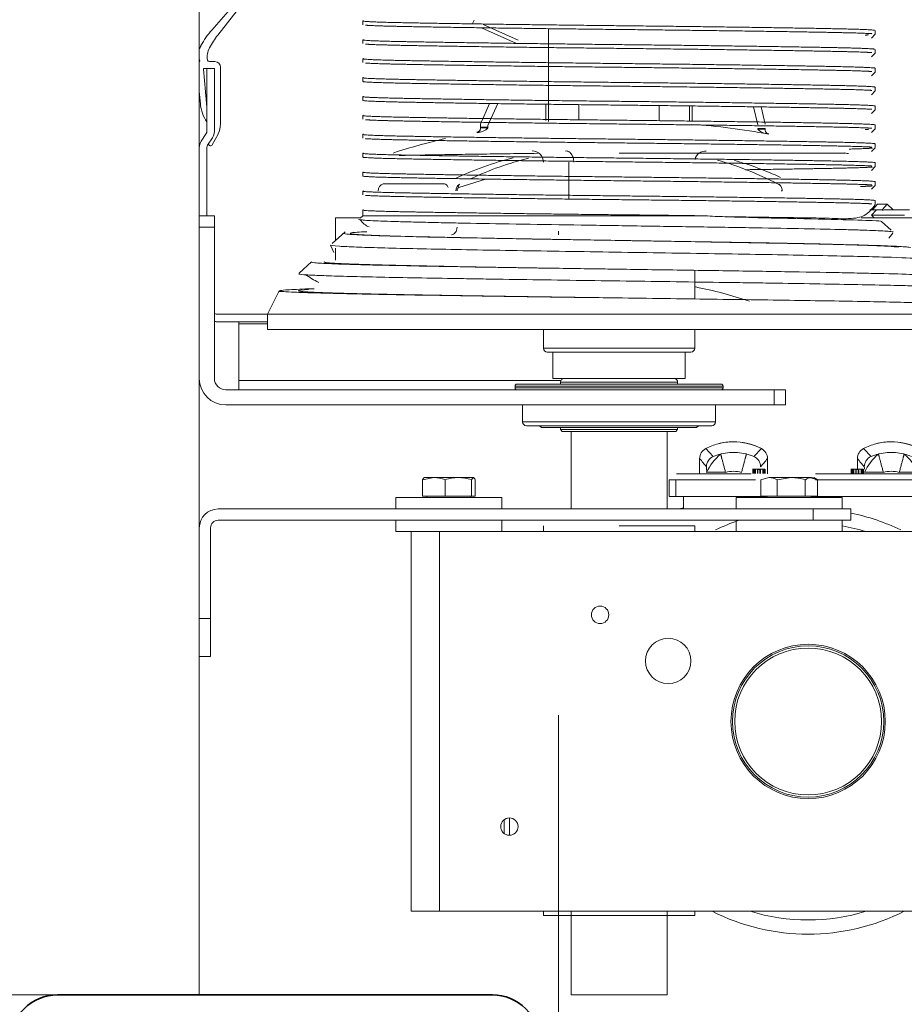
# Model space of a CAD drawing. Header units: millimetres. Extents: x 16720 to 74016, y 25810 to 81213.
# Tile 15 of 256: x 32332 to 32356, y 29807 to 29833. Entities that reach past the tile are written whole.
import ezdxf

# ---------------------------------------------------------------- set-up
doc = ezdxf.new("R2010")
doc.units = ezdxf.units.MM
doc.linetypes.add('DASHDOTX2', pattern=[50.8, 25.4, -12.7, 0, -12.7])
for name, color, linetype, lineweight in [('_OŚ', 165, 'DASHDOTX2', 9), ('_STAL', 113, 'Continuous', 35), ('_STOLARKA', 150, 'Continuous', 18), ('_WYMIAR', 151, 'Continuous', 9), ('_WYPOSAŻENIE', 157, 'Continuous', 5)]:
    doc.layers.add(name, color=color, linetype=linetype, lineweight=lineweight)

# ---------------------------------------------------------------- blocks, each defined once
blk = doc.blocks.new('brama 3m')
at = {"layer": '_STOLARKA'}
blk.add_lwpolyline([(150, -5), (-150, -5), (-150, 0), (150, 0)], close=True, dxfattribs=at)
at = {"layer": '_WYPOSAŻENIE', "linetype": 'Continuous'}
for p, q in [((-141.05, -5), (-141.05, -5.3)), ((-141.05, -5), (-124.782, -5)), ((-140.05, -5.3), (-140.05, -5)), ((-129.7, -5), (-129.7, -5.4)), ((-129.4, -5.4), (-129.4, -5)), ((-129.4, -5.2), (-127.588, -5.2)), ((-127.225, -5.183), (-127.42, -5.051)), ((-125.5, -5.2), (-127.169, -5.2)), ((-126.114, -5), (-126.437, -5.028)), ((-126.421, -5.186), (-125.522, -5.11)), ((-125.5, -5.129), (-125.5, -5.2)), ((-125.5, -5.4), (-125.5, -5.2)), ((-141.05, -5.3), (-140.05, -5.3)), ((-137.65, -5.3), (-140.05, -5.3)), ((-129.7, -5.4), (-133.7, -5.4)), ((-129.7, -5.4), (-129.4, -5.4)), ((-127.532, -5.217), (-127.337, -5.349)), ((-127.523, -5.344), (-127.234, -5.496)), ((-127.169, -5.4), (-125.5, -5.4)), ((-125.32, -5.411), (-125.32, -5.266)), ((-123.339, -6.333), (-124.487, -5.328)), ((-137.45, -21.23), (-137.45, -5.5)), ((-137.15, -21.23), (-137.15, -5.5)), ((-134.4, -20.2), (-134.4, -5.7)), ((-134, -20.2), (-134, -5.7)), ((-132.2, -5.5), (-132.2, -6.8)), ((-132, -6.8), (-132, -5.5)), ((-126.974, -5.56), (-125.469, -5.56)), ((-124.619, -5.488), (-123.416, -6.425)), ((-133.75, -6.044), (-132.25, -6.044)), ((-133.75, -6.044), (-133.75, -14.563)), ((-132.25, -6.044), (-132.25, -6.8)), ((-132.4, -6.8), (-132.4, -25.4)), ((-132.4, -6.8), (-132, -6.8)), ((-132, -6.8), (-132, -25.4)), ((-132, -6.8), (-131.4, -7.1)), ((-131.4, -7.233), (-131.4, -7.1)), ((-131.4, -7.1), (-131.369, -7.134)), ((-130.912, -7.642), (-130.618, -7.968)), ((-130.367, -8.561), (-130.174, -8.469)), ((-130.129, -8.511), (-129.82, -8.855)), ((-130.251, -8.6), (-130.574, -8.6)), ((-129.45, -8.6), (-130.049, -8.6)), ((-129.45, -9.266), (-129.45, -8.6)), ((-129.462, -9.252), (-129.397, -9.325)), ((-129.397, -9.325), (-129.397, -18.371)), ((-129.397, -9.325), (-129.245, -9.325)), ((-128.845, -9.325), (-128.745, -9.325)), ((-128.345, -9.325), (-128.245, -9.325)), ((-127.845, -9.325), (-127.745, -9.325)), ((-127.345, -9.325), (-127.245, -9.325)), ((-126.845, -9.325), (-126.745, -9.325)), ((-126.345, -9.325), (-126.245, -9.325)), ((-125.845, -9.325), (-125.745, -9.325)), ((-125.345, -9.325), (-125.245, -9.325)), ((-124.845, -9.325), (-124.745, -9.325)), ((-124.345, -9.325), (-124.245, -9.325)), ((-128.552, -9.865), (-128.552, -11.483)), ((-137.75, -10.2), (-137.75, -12.58)), ((-137.75, -10.2), (-137.45, -10.2)), ((-137.15, -10.2), (-136.85, -10.2)), ((-136.85, -13), (-136.85, -10.2)), ((-147.79, -11.35), (-147.79, -10.6)), ((-137.75, -10.6), (-147.79, -10.6)), ((-136.378, -10.906), (-136.813, -10.906)), ((-136.813, -10.906), (-136.813, -11.501)), ((-136.378, -10.906), (-136.32, -11.204)), ((-136.85, -11.018), (-136.813, -11.018)), ((-136.32, -10.95), (-136.32, -11.204)), ((-147.79, -24.57), (-147.79, -11.35)), ((-137.75, -11.35), (-147.79, -11.35)), ((-136.32, -11.204), (-136.32, -11.848)), ((-136.378, -11.501), (-136.813, -11.501)), ((-136.813, -11.501), (-136.813, -12.195)), ((-136.32, -11.848), (-136.32, -12.244)), ((-128.425, -12.566), (-128.646, -11.861)), ((-136.813, -12.181), (-136.85, -12.181)), ((-136.378, -12.195), (-136.813, -12.195)), ((-136.813, -12.195), (-136.813, -12.294)), ((-136.378, -12.195), (-136.32, -12.244)), ((-124.315, -12.225), (-124.226, -12.265)), ((-136.378, -12.294), (-136.813, -12.294)), ((-127.203, -12.35), (-127.181, -12.35)), ((-127.093, -12.432), (-127.054, -12.432)), ((-127.054, -12.432), (-126.97, -12.432)), ((-127.054, -12.632), (-127.054, -12.432)), ((-126.97, -12.432), (-126.427, -12.677)), ((-124.841, -13.392), (-124.424, -12.466)), ((-137.75, -12.58), (-137.75, -19.62)), ((-127.054, -12.632), (-127.067, -12.628)), ((-127.013, -12.632), (-127.054, -12.632)), ((-126.43, -12.895), (-127.013, -12.632)), ((-124.752, -13.432), (-124.335, -12.506)), ((-137.45, -13), (-137.75, -13)), ((-136.85, -13), (-137.15, -13)), ((-145.32, -13.202), (-145.78, -13.202)), ((-145.364, -13.064), (-145.736, -13.064)), ((-133.95, -18.85), (-133.95, -13.35)), ((-133.95, -13.35), (-133.9, -13.35)), ((-133.9, -18.85), (-133.9, -13.35)), ((-133.85, -18.8), (-133.85, -13.4)), ((-134.95, -18.55), (-134.95, -13.65)), ((-134.85, -18.65), (-134.85, -13.55)), ((-134.85, -13.55), (-134.4, -13.55)), ((-135, -14.05), (-134.95, -14)), ((-135, -18.15), (-135, -14.05)), ((-147.9, -14.1), (-147.9, -16.1)), ((-147.9, -14.1), (-147.79, -14.1)), ((-137.75, -14.1), (-137.6, -14.1)), ((-133, -18), (-133, -14.2)), ((-132.9, -14.1), (-132.9, -18.1)), ((-132.9, -14.1), (-132.4, -14.1)), ((-126.903, -14.236), (-124.448, -14.236)), ((-126.881, -14.167), (-126.447, -14.167)), ((-135.1, -14.6), (-135.05, -14.55)), ((-135.05, -17.65), (-135.05, -14.55)), ((-135.05, -14.55), (-135, -14.55)), ((-133.85, -14.55), (-133.8, -14.55)), ((-133.8, -17.65), (-133.8, -14.55)), ((-133.7, -17.85), (-133.7, -14.35)), ((-133.7, -14.35), (-133, -14.35)), ((-150, -17.37), (-150, -14.83)), ((-150, -14.83), (-147.79, -14.83)), ((-137.15, -14.83), (-135.1, -14.83)), ((-135.1, -17.6), (-135.1, -14.6)), ((-128.954, -14.772), (-127.983, -14.772)), ((-126.871, -15.038), (-126.457, -15.038)), ((-147.9, -18.1), (-147.9, -16.1)), ((-137.6, -16.1), (-137.6, -18.1)), ((-131.12, -16.099), (-131.12, -16.098)), ((-127.737, -22.075), (-127.737, -16.1)), ((-126.483, -17.162), (-126.871, -17.162)), ((-147.79, -17.37), (-150, -17.37)), ((-135.1, -17.37), (-137.15, -17.37)), ((-136.82, -17.427), (-136.82, -17.61)), ((-136.81, -17.425), (-136.38, -17.425)), ((-136.38, -17.61), (-136.38, -17.425)), ((-137.15, -17.688), (-137.12, -17.8)), ((-136.82, -17.6), (-136.82, -19.986)), ((-136.82, -17.6), (-136.38, -17.6)), ((-136.38, -17.6), (-136.38, -19.71)), ((-136.22, -17.774), (-136.22, -17.617)), ((-135.05, -17.65), (-135.1, -17.6)), ((-135, -17.65), (-135.05, -17.65)), ((-133.8, -17.65), (-133.85, -17.65)), ((-136.82, -17.8), (-137.15, -17.8)), ((-136.22, -17.76), (-136.22, -19.596)), ((-133, -17.85), (-133.7, -17.85)), ((-126.492, -17.964), (-126.903, -17.964)), ((-147.79, -18.1), (-147.9, -18.1)), ((-137.6, -18.1), (-137.75, -18.1)), ((-134.95, -18.2), (-135, -18.15)), ((-132.4, -18.1), (-132.9, -18.1)), ((-130.84, -18.1), (-131.596, -18.1)), ((-126.493, -18.033), (-126.881, -18.033)), ((-136.22, -18.23), (-135.819, -18.23)), ((-135.762, -18.591), (-135.553, -18.392)), ((-134.4, -18.65), (-134.85, -18.65)), ((-133.9, -18.85), (-133.95, -18.85)), ((-137.75, -19.2), (-137.45, -19.2)), ((-137.15, -19.2), (-136.85, -19.2)), ((-136.85, -19.2), (-136.85, -22)), ((-137.75, -21.58), (-137.75, -19.62)), ((-136.21, -19.64), (-136.1, -19.64)), ((-136.101, -19.654), (-136.21, -19.654)), ((-136.1, -19.664), (-136.21, -19.664)), ((-136.1, -19.682), (-136.21, -19.682)), ((-136.21, -19.705), (-136.1, -19.705)), ((-136.1, -19.758), (-136.21, -19.758)), ((-136.21, -19.773), (-136.1, -19.773)), ((-136.1, -19.626), (-136.1, -19.641)), ((-136.1, -19.654), (-136.1, -19.641)), ((-136.1, -19.664), (-136.1, -19.654)), ((-136.1, -19.782), (-136.1, -19.659)), ((-135.553, -19.864), (-135.762, -19.664)), ((-127.102, -19.772), (-127.087, -19.767)), ((-127.087, -19.967), (-127.087, -19.767)), ((-126.993, -19.767), (-126.515, -19.655)), ((-136.85, -20.018), (-136.813, -20.018)), ((-136.378, -19.852), (-136.813, -19.852)), ((-136.813, -19.852), (-136.813, -20.277)), ((-136.378, -19.852), (-136.32, -20.065)), ((-135.819, -20.026), (-136.22, -20.026)), ((-136.1, -19.827), (-136.21, -19.827)), ((-136.21, -19.842), (-136.1, -19.842)), ((-136.1, -19.905), (-136.21, -19.905)), ((-136.21, -19.918), (-136.1, -19.918)), ((-136.21, -19.936), (-136.1, -19.936)), ((-136.21, -19.946), (-136.101, -19.946)), ((-136.1, -19.96), (-136.21, -19.96)), ((-136.1, -19.941), (-136.1, -19.818)), ((-136.1, -19.946), (-136.1, -19.936)), ((-136.1, -19.946), (-136.1, -19.959)), ((-135.817, -20.026), (-136.059, -20.026)), ((-127.239, -20.049), (-127.218, -20.049)), ((-127.087, -19.967), (-127.13, -19.967)), ((-126.518, -19.862), (-126.97, -19.967)), ((-136.378, -20.277), (-136.813, -20.277)), ((-136.813, -20.277), (-136.813, -21.026)), ((-136.378, -20.277), (-136.32, -20.652)), ((-136.32, -20.065), (-136.32, -20.652)), ((-134.4, -20.2), (-134.4, -20.5)), ((-134, -20.2), (-134.4, -20.2)), ((-134, -20.5), (-134, -20.2)), ((-134.4, -20.5), (-134, -20.5)), ((-128.74, -20.385), (-128.74, -20.415)), ((-136.32, -20.652), (-136.32, -21.187)), ((-136.378, -21.026), (-136.813, -21.026)), ((-136.813, -21.026), (-136.813, -21.348)), ((-137.15, -21.23), (-137.45, -21.23)), ((-137.45, -21.23), (-137.45, -22.23)), ((-137.15, -22.23), (-137.15, -21.23)), ((-136.813, -21.181), (-136.85, -21.181)), ((-136.82, -21.181), (-136.82, -24.6)), ((-136.378, -21.348), (-136.813, -21.348)), ((-136.38, -21.294), (-136.38, -24.6)), ((-136.378, -21.348), (-136.32, -21.135)), ((-136.32, -21.25), (-136.36, -21.32)), ((-136.22, -21.295), (-136.22, -24.425)), ((-137.75, -21.58), (-137.75, -24.57)), ((-137.45, -22), (-137.75, -22)), ((-136.85, -22), (-137.15, -22)), ((-137.45, -22.23), (-137.15, -22.23)), ((-136.21, -22.24), (-136.1, -22.24)), ((-136.101, -22.254), (-136.21, -22.254)), ((-136.1, -22.264), (-136.21, -22.264)), ((-136.1, -22.282), (-136.21, -22.282)), ((-136.21, -22.305), (-136.1, -22.305)), ((-136.1, -22.358), (-136.21, -22.358)), ((-136.21, -22.373), (-136.1, -22.373)), ((-136.1, -22.226), (-136.1, -22.241)), ((-136.1, -22.254), (-136.1, -22.241)), ((-136.1, -22.264), (-136.1, -22.254)), ((-136.1, -22.382), (-136.1, -22.259)), ((-136.1, -22.282), (-136.1, -22.264)), ((-136.1, -22.427), (-136.21, -22.427)), ((-136.21, -22.442), (-136.1, -22.442)), ((-136.1, -22.505), (-136.21, -22.505)), ((-136.21, -22.518), (-136.1, -22.518)), ((-136.21, -22.536), (-136.1, -22.536)), ((-136.21, -22.546), (-136.101, -22.546)), ((-136.1, -22.56), (-136.21, -22.56)), ((-136.103, -22.402), (-136.059, -22.402)), ((-136.1, -22.402), (-135.819, -22.402)), ((-136.1, -22.541), (-136.1, -22.418)), ((-136.1, -22.546), (-136.1, -22.536)), ((-136.1, -22.546), (-136.1, -22.559)), ((-135.762, -22.764), (-135.553, -22.564)), ((-129.45, -22.506), (-129.45, -62.445)), ((-129.45, -22.844), (-129.384, -22.772)), ((-129.384, -22.773), (-129.45, -22.845)), ((-129.384, -22.772), (-129.384, -22.773)), ((-129.384, -22.772), (-129.236, -22.907)), ((-129.236, -22.907), (-129.384, -22.773)), ((-129.384, -22.773), (-129.384, -22.773)), ((-129.384, -22.773), (-129.384, -23.646)), ((-129.236, -22.907), (-129.236, -22.732)), ((-129.088, -22.935), (-129.236, -22.801)), ((-129.236, -22.907), (-129.236, -22.907)), ((-129.236, -22.907), (-129.236, -22.907)), ((-129.236, -22.907), (-129.236, -22.907)), ((-129.236, -22.907), (-129.236, -22.965)), ((-128.995, -22.875), (-129.095, -22.875)), ((-128.596, -22.874), (-128.696, -22.773)), ((-128.495, -22.875), (-128.595, -22.875)), ((-128.096, -22.874), (-128.196, -22.773)), ((-127.995, -22.875), (-128.095, -22.875)), ((-127.596, -22.874), (-127.696, -22.773)), ((-127.495, -22.875), (-127.595, -22.875)), ((-127.096, -22.874), (-127.196, -22.773)), ((-126.995, -22.875), (-127.095, -22.875)), ((-126.596, -22.874), (-126.696, -22.773)), ((-126.495, -22.875), (-126.595, -22.875)), ((-126.096, -22.874), (-126.196, -22.773)), ((-125.995, -22.875), (-126.095, -22.875)), ((-125.596, -22.874), (-125.696, -22.773)), ((-125.495, -22.875), (-125.595, -22.875)), ((-125.096, -22.874), (-125.196, -22.773)), ((-124.995, -22.875), (-125.095, -22.875)), ((-124.596, -22.874), (-124.696, -22.773)), ((-124.495, -22.875), (-124.595, -22.875)), ((-129.544, -23.039), (-129.777, -23.298)), ((-129.236, -23.055), (-129.261, -23.082)), ((-129.236, -23.055), (-129.236, -22.965)), ((-129.088, -23.189), (-129.236, -23.055)), ((-129.236, -23.104), (-129.236, -23.78)), ((-129.088, -23.189), (-129.088, -22.935)), ((-129.86, -23.337), (-129.992, -23.232)), ((-129.236, -23.352), (-129.088, -23.189)), ((-136.181, -24.011), (-136.181, -23.511))]:
    blk.add_line(p, q, dxfattribs=at)
for centre, radius in [((-145.55, -13.2), 0.23), ((-139.95, -15.6), 0.23), ((-141.17, -17.4), 0.6), ((-142.77, -21.1), 2.04), ((-142.77, -21.1), 2), ((-142.77, -21.1), 1.942)]:
    blk.add_circle(centre, radius, dxfattribs=at)
for centre, radius, start, end in [((-137.65, -5.5), 0.5, 0, 90), ((-133.7, -5.7), 0.7, 90, 180), ((-127.588, -5.3), 0.3, 56, 90), ((-127.588, -5.3), 0.1, 56, 90), ((-127.169, -5.1), 0.1, 236, 270), ((-126.354, -6.001), 0.977, 94.8851, 124.9312), ((-126.351, -6.007), 0.824, 94.8851, 101.5036), ((-125.52, -5.129), 0.02, 0, 94.8851), ((-125.298, -4.96), 0.05, 234.0955, 296.0204), ((-125.149, -5.266), 0.291, 113.951, 116.0204), ((-125.165, -5.543), 0.568, 61.2402, 73.1546), ((-125.985, -7.038), 2.274, 48.7773, 61.2402), ((-137.65, -5.5), 0.2, 0, 90), ((-133.7, -5.7), 0.3, 90, 180), ((-131.7, -5.5), 0.5, 168.463, 180), ((-131.7, -5.5), 0.3, 160.5288, 180), ((-127.5, -5.3), 0.05, 136.7761, 242.3611), ((-127.449, -5.348), 0.12, 114.9086, 136.7761), ((-127.169, -5.1), 0.3, 236, 270), ((-125.469, -5.411), 0.149, 270, 0), ((-125.27, -5.266), 0.05, 99.0046, 180), ((-125.197, -5.727), 0.517, 61.941, 99.0046), ((-126.047, -7.321), 2.324, 52.0805, 61.941), ((-126.974, -5), 0.56, 242.3611, 270), ((-129.079, -9.151), 2.304, 144.144, 154.4755), ((-129.235, -9.664), 0.487, 123.005, 159.6457), ((-128.74, -9.932), 0.2, 19.8698, 90), ((-143.262, -15.181), 16.327, 12.9914, 18.0364), ((-137.168, -11.193), 0.848, 338.6655, 359.2516), ((-137.472, -11.863), 1.152, 0.7228, 18.2819), ((-137.471, -11.834), 1.151, 341.7117, 359.2837), ((-128.733, -11.919), 0.104, 33.3951, 93.7598), ((-136.057, -15.354), 8.445, 14.0894, 25.0854), ((-136.056, -15.78), 8.444, 14.2371, 25.189), ((-127.09, -12.315), 0.118, 197.4154, 268.6426), ((-127.083, -12.332), 0.1, 189.9946, 270), ((-133.95, -13.4), 0.05, 90, 180), ((-133.9, -13.4), 0.05, 0, 90), ((-134.85, -13.65), 0.1, 90, 180), ((-127.983, -13.8), 0.3, 270, 0), ((-132.9, -14.2), 0.1, 90, 180), ((-133.8, -14.65), 0.1, 0, 90), ((-133.8, -17.55), 0.1, 270, 0), ((-132.9, -18), 0.1, 180, 270), ((-127.957, -18.38), 0.274, 354.1372, 79.3024), ((-143.766, -16.906), 16.823, 349.233, 356.1811), ((-136.159, -16.518), 1.899, 269.3184, 273.7097), ((-269.742, -18.667), 133.561, 359.89276, 0.1072), ((-136.751, -19.658), 1.366, 39.5969, 65.3491), ((-155.376, 4.682), 30.124, 309.944, 310.4833), ((-136.036, -18.713), 0.3, 23.9554, 89.9579), ((-135.819, -18.53), 0.3, 27.4632, 89.9891), ((-136.97, -19.128), 1.596, 14.7533, 27.4561), ((-142.77, -21.1), 5.626, 153.1579, 206.8421), ((-142.77, -21.1), 5.626, 18.9899, 25.8147), ((-137.374, -19.218), 1.729, 14.4143, 21.2504), ((-136.97, -19.128), 1.596, 332.5439, 14.7533), ((-136.97, -19.128), 1.597, 0, 14.7435), ((-134.85, -18.55), 0.1, 180, 270), ((-135.997, -16.438), 8.383, 332.6427, 344.3201), ((-136.97, -19.128), 0.816, 345.0191, 14.9808), ((-133.95, -18.8), 0.05, 180, 270), ((-133.9, -18.8), 0.05, 270, 0), ((-136.97, -19.128), 1.597, 335.5126, 0), ((-135.998, -16.865), 8.384, 335.2641, 344.1858), ((-137.379, -19.036), 1.734, 338.7592, 345.5755), ((-142.77, -21.1), 5.25, 162.9776, 197.0224), ((-136.048, -19.799), 0.0545, 161.5729, 180.6236), ((-136.048, -19.799), 0.0545, 161.5748, 180.6372), ((-136.036, -19.543), 0.3, 270.0414, 336.0459), ((-136.048, -19.801), 0.0545, 179.3438, 198.4273), ((-136.049, -19.801), 0.0541, 179.2971, 198.4909), ((-155.376, -42.937), 30.123, 49.5167, 50.056), ((-135.819, -19.726), 0.3, 270.0109, 332.5369), ((-136.97, -19.128), 1.597, 332.5448, 335.5126), ((-127.127, -20.086), 0.118, 91.3576, 161.7998), ((-136.778, -20.054), 0.458, 330.8025, 358.6802), ((-137.633, -20.639), 1.313, 342.888, 359.4694), ((-136.611, -21.201), 0.291, 2.683, 36.9123), ((-136.611, -21.173), 0.291, 323.0654, 357.3394), ((-142.77, -21.1), 5.25, 342.9776, 350.1291), ((-127.451, -22.167), 0.3, 161.9636, 180), ((-142.77, -21.1), 5.626, 334.1853, 348.4101), ((-136.048, -22.399), 0.0545, 161.5729, 180.6236), ((-136.048, -22.399), 0.0545, 161.5748, 180.6372), ((-269.742, -22.839), 133.561, 359.89276, 0.1072), ((-136.751, -23.83), 1.366, 39.5969, 65.3491), ((-136.048, -22.401), 0.0545, 179.3438, 198.4273), ((-136.049, -22.401), 0.0541, 179.2971, 198.4909), ((-136.159, -20.69), 1.899, 271.8964, 273.7097), ((-155.376, 0.51), 30.124, 309.944, 310.4833), ((-136.036, -22.885), 0.3, 23.9554, 89.9579), ((-135.819, -22.702), 0.3, 27.4632, 89.9891), ((-136.97, -23.3), 1.596, 14.7533, 27.4561), ((-137.374, -23.39), 1.729, 14.4143, 21.2504), ((-136.97, -23.3), 1.596, 332.5439, 14.7533), ((-136.97, -23.3), 1.597, 0, 14.7435), ((-136.97, -23.3), 0.816, 345.0191, 14.9808), ((-136.97, -23.3), 1.597, 335.5126, 0), ((-136.76, -22.759), 1.379, 294.7834, 320.2733), ((-137.379, -23.208), 1.734, 338.7592, 345.5755)]:
    blk.add_arc(centre, radius, start, end, dxfattribs=at)
at = {"layer": '_WYPOSAŻENIE', "linetype": 'Continuous', "extrusion": (0, 0, -1)}
for centre, major_axis, ratio, start_param, end_param in [((-133.75, -6.046), (-0.25, 0), 0.008727, 0, 1.570796), ((-132.25, -6.046), (-0.25, 0), 0.008727, 1.570796, 1.772154), ((-128.646, -11.508), (-0.0891, -0.0455), 0.665101, 3.452469, 5.039708), ((-128.646, -11.932), (-0.0891, -0.0455), 0.665101, 1.898116, 3.145528), ((-127.093, -12.632), (0, -0.2), 0.127938, 3.141593, 4.691971), ((-127.13, -19.767), (0, -0.2), 0.139055, 4.736326, 6.283185)]:
    blk.add_ellipse(centre, major_axis=major_axis, ratio=ratio, start_param=start_param, end_param=end_param, dxfattribs=at)
at = {"layer": '_WYPOSAŻENIE', "linetype": 'Continuous'}
for points, knots in [([(-131.4, -7.233), (-131.406, -7.304), (-131.411, -7.404), (-131.423, -7.662), (-131.429, -7.818), (-131.44, -8.183), (-131.445, -8.392), (-131.457, -8.864), (-131.463, -9.126), (-131.474, -9.694), (-131.48, -10.002), (-131.491, -10.653), (-131.497, -11), (-131.514, -12.078), (-131.525, -12.848), (-131.548, -14.489), (-131.559, -15.34), (-131.576, -16.617), (-131.582, -17.044), (-131.593, -17.88), (-131.599, -18.292), (-131.61, -19.102), (-131.615, -19.502), (-131.627, -20.279), (-131.632, -20.655), (-131.649, -21.737), (-131.66, -22.38), (-131.677, -23.228), (-131.683, -23.491), (-131.694, -23.965), (-131.7, -24.178), (-131.711, -24.549), (-131.717, -24.708), (-131.728, -24.969), (-131.733, -25.07), (-131.745, -25.215), (-131.75, -25.259), (-131.757, -25.277), (-131.758, -25.279), (-131.759, -25.28)], [0, 0, 0, 0, 0.03125, 0.03125, 0.0625, 0.0625, 0.09375, 0.09375, 0.125, 0.125, 0.15625, 0.15625, 0.1875, 0.1875, 0.25, 0.25, 0.3125, 0.3125, 0.34375, 0.34375, 0.375, 0.375, 0.40625, 0.40625, 0.4375, 0.4375, 0.5, 0.5, 0.53125, 0.53125, 0.5625, 0.5625, 0.59375, 0.59375, 0.625, 0.625, 0.65625, 0.65625, 0.662668, 0.662668, 0.662668, 0.662668]), ([(-131.326, -8.039), (-131.326, -8.023), (-131.327, -8.008), (-131.331, -7.863), (-131.335, -7.747), (-131.343, -7.544), (-131.347, -7.458), (-131.36, -7.243), (-131.368, -7.157), (-131.376, -7.13), (-131.376, -7.13), (-131.376, -7.13)], [0.95219047, 0.95219047, 0.95219047, 0.95219047, 0.953125, 0.953125, 0.9609375, 0.9609375, 0.96875, 0.96875, 0.984375, 0.984375, 0.984595, 0.984595, 0.984595, 0.984595]), ([(-131.35, -7.89), (-131.36, -7.715), (-131.369, -7.622), (-131.391, -7.602), (-131.403, -7.715), (-131.427, -8.18), (-131.439, -8.533), (-131.462, -9.448), (-131.474, -10.01), (-131.498, -11.299), (-131.51, -12.026), (-131.534, -13.58), (-131.545, -14.409), (-131.561, -15.535), (-131.565, -15.818), (-131.569, -16.103)], [0.74034072, 0.74034072, 0.74034072, 0.74034072, 0.7533311, 0.7533311, 0.7690255, 0.7690255, 0.78471989, 0.78471989, 0.80041429, 0.80041429, 0.81610869, 0.81610869, 0.83180309, 0.83180309, 0.837051, 0.837051, 0.837051, 0.837051]), ([(-131.31, -25), (-131.304, -24.993), (-131.298, -24.953), (-131.286, -24.808), (-131.28, -24.703), (-131.271, -24.498), (-131.268, -24.422), (-131.262, -24.253), (-131.259, -24.16), (-131.25, -23.861), (-131.243, -23.633), (-131.231, -23.124), (-131.225, -22.841), (-131.207, -21.911), (-131.195, -21.21), (-131.179, -20.233), (-131.176, -20.032), (-131.17, -19.628), (-131.167, -19.423), (-131.158, -18.8), (-131.152, -18.375), (-131.14, -17.505), (-131.133, -17.058), (-131.121, -16.174), (-131.115, -15.733), (-131.103, -14.853), (-131.096, -14.41), (-131.084, -13.553), (-131.078, -13.137), (-131.068, -12.531), (-131.065, -12.332), (-131.059, -11.94), (-131.056, -11.747), (-131.047, -11.185), (-131.04, -10.832), (-131.028, -10.172), (-131.022, -9.863), (-131.009, -9.293), (-131.003, -9.038), (-130.99, -8.588), (-130.984, -8.393), (-130.975, -8.145), (-130.971, -8.07), (-130.965, -7.938), (-130.962, -7.881), (-130.953, -7.734), (-130.946, -7.67), (-130.937, -7.624), (-130.933, -7.618), (-130.93, -7.622)], [0.0782234, 0.0782234, 0.0782234, 0.0782234, 0.09375, 0.09375, 0.109375, 0.109375, 0.1171875, 0.1171875, 0.125, 0.125, 0.140625, 0.140625, 0.15625, 0.15625, 0.1875, 0.1875, 0.1953125, 0.1953125, 0.203125, 0.203125, 0.21875, 0.21875, 0.234375, 0.234375, 0.25, 0.25, 0.265625, 0.265625, 0.28125, 0.28125, 0.2890625, 0.2890625, 0.296875, 0.296875, 0.3125, 0.3125, 0.328125, 0.328125, 0.34375, 0.34375, 0.359375, 0.359375, 0.3671875, 0.3671875, 0.375, 0.375, 0.390625, 0.390625, 0.398836, 0.398836, 0.398836, 0.398836]), ([(-130.619, -7.967), (-130.621, -7.965), (-130.623, -7.966), (-130.63, -7.982), (-130.634, -8.01), (-130.643, -8.098), (-130.648, -8.159), (-130.657, -8.311), (-130.661, -8.402), (-130.67, -8.616), (-130.674, -8.738), (-130.683, -9.013), (-130.688, -9.166), (-130.701, -9.665), (-130.71, -10.055), (-130.727, -10.914), (-130.736, -11.387), (-130.749, -12.16), (-130.754, -12.425), (-130.762, -12.97), (-130.767, -13.25), (-130.78, -14.104), (-130.789, -14.697), (-130.806, -15.882), (-130.815, -16.478), (-130.832, -17.678), (-130.841, -18.27), (-130.858, -19.415), (-130.867, -19.969), (-130.884, -20.998), (-130.893, -21.476), (-130.905, -22.14), (-130.91, -22.351), (-130.918, -22.746), (-130.923, -22.931), (-130.935, -23.448), (-130.944, -23.743), (-130.957, -24.094), (-130.961, -24.196), (-130.97, -24.371), (-130.974, -24.444), (-130.985, -24.596), (-130.992, -24.647), (-130.999, -24.655)], [0.5197373, 0.5197373, 0.5197373, 0.5197373, 0.5234375, 0.5234375, 0.53125, 0.53125, 0.5390625, 0.5390625, 0.546875, 0.546875, 0.5546875, 0.5546875, 0.5625, 0.5625, 0.578125, 0.578125, 0.59375, 0.59375, 0.6015625, 0.6015625, 0.609375, 0.609375, 0.625, 0.625, 0.640625, 0.640625, 0.65625, 0.65625, 0.671875, 0.671875, 0.6875, 0.6875, 0.6953125, 0.6953125, 0.703125, 0.703125, 0.71875, 0.71875, 0.7265625, 0.7265625, 0.734375, 0.734375, 0.7474252, 0.7474252, 0.7474252, 0.7474252]), ([(-130.612, -8.319), (-130.618, -8.288), (-130.625, -8.289), (-130.643, -8.389), (-130.655, -8.567), (-130.679, -9.137), (-130.69, -9.528), (-130.714, -10.493), (-130.726, -11.066), (-130.75, -12.345), (-130.762, -13.052), (-130.785, -14.538), (-130.797, -15.317), (-130.809, -16.1)], [0.41521895, 0.41521895, 0.41521895, 0.41521895, 0.42374874, 0.42374874, 0.43944314, 0.43944314, 0.45513754, 0.45513754, 0.47083194, 0.47083194, 0.48652633, 0.48652633, 0.50222073, 0.50222073, 0.50222073, 0.50222073]), ([(-130.55, -24.156), (-130.544, -24.149), (-130.537, -24.108), (-130.517, -23.878), (-130.504, -23.582), (-130.477, -22.712), (-130.464, -22.161), (-130.437, -20.825), (-130.423, -20.077), (-130.396, -18.423), (-130.383, -17.561), (-130.355, -15.773), (-130.341, -14.894), (-130.314, -13.175), (-130.3, -12.38), (-130.272, -10.929), (-130.259, -10.312), (-130.238, -9.554), (-130.231, -9.337), (-130.217, -8.971), (-130.21, -8.822), (-130.192, -8.534), (-130.181, -8.452), (-130.17, -8.466)], [0.7038284, 0.7038284, 0.7038284, 0.7038284, 0.71875, 0.71875, 0.75, 0.75, 0.78125, 0.78125, 0.8125, 0.8125, 0.84375, 0.84375, 0.875, 0.875, 0.90625, 0.90625, 0.9375, 0.9375, 0.953125, 0.953125, 0.96875, 0.96875, 0.9932151, 0.9932151, 0.9932151, 0.9932151]), ([(-129.859, -8.811), (-129.866, -8.803), (-129.873, -8.834), (-129.886, -8.95), (-129.891, -9.017), (-129.901, -9.184), (-129.905, -9.285), (-129.915, -9.52), (-129.92, -9.654), (-129.93, -9.956), (-129.935, -10.125), (-129.95, -10.667), (-129.959, -11.082), (-129.979, -12.021), (-129.989, -12.529), (-130.003, -13.341), (-130.008, -13.622), (-130.018, -14.194), (-130.023, -14.483), (-130.032, -15.068), (-130.037, -15.363), (-130.047, -15.96), (-130.052, -16.263), (-130.066, -17.163), (-130.076, -17.751), (-130.09, -18.615), (-130.095, -18.901), (-130.105, -19.452), (-130.109, -19.719), (-130.119, -20.236), (-130.124, -20.487), (-130.133, -20.97), (-130.138, -21.202), (-130.152, -21.853), (-130.162, -22.236), (-130.181, -22.895), (-130.19, -23.161), (-130.209, -23.563), (-130.219, -23.7), (-130.232, -23.792), (-130.235, -23.807), (-130.239, -23.811)], [0.0979999, 0.0979999, 0.0979999, 0.0979999, 0.109375, 0.109375, 0.1171875, 0.1171875, 0.125, 0.125, 0.1328125, 0.1328125, 0.140625, 0.140625, 0.15625, 0.15625, 0.171875, 0.171875, 0.1796875, 0.1796875, 0.1875, 0.1875, 0.1953125, 0.1953125, 0.203125, 0.203125, 0.21875, 0.21875, 0.2265625, 0.2265625, 0.234375, 0.234375, 0.2421875, 0.2421875, 0.25, 0.25, 0.265625, 0.265625, 0.28125, 0.28125, 0.296875, 0.296875, 0.3030916, 0.3030916, 0.3030916, 0.3030916]), ([(-129.818, -9.429), (-129.828, -9.228), (-129.837, -9.092), (-129.859, -8.948), (-129.871, -8.971), (-129.895, -9.224), (-129.907, -9.453), (-129.93, -10.098), (-129.942, -10.514), (-129.966, -11.499), (-129.978, -12.068), (-130.002, -13.31), (-130.014, -13.984), (-130.037, -15.38), (-130.049, -16.101), (-130.073, -17.53), (-130.085, -18.237), (-130.109, -19.575), (-130.12, -20.206), (-130.144, -21.337), (-130.156, -21.837), (-130.18, -22.662), (-130.192, -22.987), (-130.21, -23.335), (-130.217, -23.428), (-130.224, -23.486)], [0.0654788, 0.0654788, 0.0654788, 0.0654788, 0.078472, 0.078472, 0.0941664, 0.0941664, 0.1098608, 0.1098608, 0.1255552, 0.1255552, 0.1412496, 0.1412496, 0.156944, 0.156944, 0.1726384, 0.1726384, 0.1883328, 0.1883328, 0.2040272, 0.2040272, 0.2197216, 0.2197216, 0.235416, 0.235416, 0.2443351, 0.2443351, 0.2443351, 0.2443351]), ([(-129.826, -23.352), (-129.82, -23.346), (-129.815, -23.312), (-129.805, -23.205), (-129.802, -23.145), (-129.794, -22.998), (-129.79, -22.911), (-129.782, -22.711), (-129.778, -22.597), (-129.77, -22.343), (-129.766, -22.202), (-129.754, -21.742), (-129.746, -21.385), (-129.73, -20.601), (-129.723, -20.173), (-129.711, -19.476), (-129.707, -19.236), (-129.699, -18.749), (-129.695, -18.5), (-129.687, -17.994), (-129.683, -17.737), (-129.675, -17.211), (-129.671, -16.946), (-129.659, -16.153), (-129.651, -15.626), (-129.635, -14.572), (-129.626, -14.052), (-129.61, -13.066), (-129.602, -12.603), (-129.59, -11.953), (-129.586, -11.742), (-129.578, -11.345), (-129.574, -11.158), (-129.566, -10.806), (-129.561, -10.642), (-129.553, -10.336), (-129.549, -10.194), (-129.537, -9.811), (-129.529, -9.613), (-129.517, -9.4), (-129.512, -9.344), (-129.504, -9.261), (-129.5, -9.236), (-129.494, -9.221), (-129.492, -9.219), (-129.49, -9.221)], [0.4469624, 0.4469624, 0.4469624, 0.4469624, 0.46875, 0.46875, 0.484375, 0.484375, 0.5, 0.5, 0.515625, 0.515625, 0.53125, 0.53125, 0.5625, 0.5625, 0.59375, 0.59375, 0.609375, 0.609375, 0.625, 0.625, 0.640625, 0.640625, 0.65625, 0.65625, 0.6875, 0.6875, 0.71875, 0.71875, 0.75, 0.75, 0.765625, 0.765625, 0.78125, 0.78125, 0.796875, 0.796875, 0.8125, 0.8125, 0.84375, 0.84375, 0.859375, 0.859375, 0.875, 0.875, 0.8824318, 0.8824318, 0.8824318, 0.8824318]), ([(-136.32, -10.956), (-136.32, -10.951), (-136.321, -10.947), (-136.327, -10.939), (-136.331, -10.935), (-136.346, -10.922), (-136.36, -10.914), (-136.378, -10.906)], [0, 0, 0, 0, 0.25, 0.25, 0.5, 0.5, 1, 1, 1, 1]), ([(-129.7, -11.815), (-129.753, -11.815), (-129.804, -11.798), (-129.879, -11.743), (-129.9, -11.705), (-129.9, -11.668), (-129.9, -11.668), (-129.9, -11.668)], [0, 0, 0, 0, 0.25, 0.25, 0.5, 0.5, 0.5003104, 0.5003104, 0.5003104, 0.5003104]), ([(-128.74, -11.788), (-128.725, -11.787), (-128.687, -11.787), (-128.626, -11.811), (-128.577, -11.849), (-128.564, -11.877), (-128.559, -11.888)], [0, 0, 0, 0, 0.179835, 0.538648, 0.844658, 1, 1, 1, 1]), ([(-136.32, -12.244), (-136.32, -12.249), (-136.321, -12.253), (-136.327, -12.261), (-136.331, -12.265), (-136.346, -12.278), (-136.36, -12.286), (-136.378, -12.294)], [0, 0, 0, 0, 0.25, 0.25, 0.5, 0.5, 1, 1, 1, 1]), ([(-127.067, -12.628), (-127.074, -12.626), (-127.08, -12.623), (-127.091, -12.615), (-127.096, -12.61), (-127.11, -12.596), (-127.117, -12.585), (-127.139, -12.551), (-127.15, -12.527), (-127.179, -12.453), (-127.193, -12.402), (-127.203, -12.35)], [0, 0, 0, 0, 0.0625, 0.0625, 0.125, 0.125, 0.25, 0.25, 0.5, 0.5, 1, 1, 1, 1]), ([(-127.684, -14.681), (-127.682, -14.695), (-127.682, -14.71), (-127.687, -14.738), (-127.692, -14.751), (-127.705, -14.778), (-127.714, -14.791), (-127.735, -14.815), (-127.747, -14.826), (-127.775, -14.847), (-127.79, -14.856), (-127.824, -14.872), (-127.842, -14.879), (-127.899, -14.896), (-127.941, -14.902), (-127.983, -14.902)], [0, 0, 0, 0, 0.125, 0.125, 0.25, 0.25, 0.375, 0.375, 0.5, 0.5, 0.625, 0.625, 0.75, 0.75, 1, 1, 1, 1]), ([(-129.545, -23.039), (-129.538, -23.032), (-129.531, -22.95), (-129.515, -22.601), (-129.506, -22.289), (-129.487, -21.458), (-129.475, -20.942), (-129.454, -20.051), (-129.446, -19.736), (-129.432, -19.24), (-129.427, -19.07), (-129.415, -18.726), (-129.41, -18.551), (-129.397, -18.371)], [0.0541364, 0.0541364, 0.0541364, 0.0541364, 0.25, 0.25, 0.5, 0.5, 0.75, 0.75, 0.875, 0.875, 0.9375, 0.9375, 1, 1, 1, 1]), ([(-135.699, -18.788), (-135.697, -18.794), (-135.677, -18.869), (-135.652, -19.018), (-135.652, -19.236), (-135.677, -19.385), (-135.697, -19.462), (-135.699, -19.468)], [0, 0, 0, 0, 0.025932, 0.341076, 0.656221, 0.971365, 1, 1, 1, 1]), ([(-129.096, -22.874), (-129.221, -22.793), (-129.397, -22.641), (-129.491, -22.27), (-129.457, -21.592), (-129.446, -20.583), (-129.43, -19.657), (-129.42, -18.93)], [0, 0, 0, 0, 0.237731, 0.417513, 0.563845, 0.710398, 1, 1, 1, 1]), ([(-127.239, -20.049), (-127.229, -19.998), (-127.214, -19.947), (-127.184, -19.873), (-127.173, -19.85), (-127.152, -19.816), (-127.144, -19.805), (-127.13, -19.79), (-127.125, -19.786), (-127.114, -19.778), (-127.108, -19.774), (-127.102, -19.772)], [0, 0, 0, 0, 0.5, 0.5, 0.75, 0.75, 0.875, 0.875, 0.9375, 0.9375, 1, 1, 1, 1]), ([(-128.559, -20.312), (-128.564, -20.322), (-128.575, -20.348), (-128.616, -20.382), (-128.674, -20.41), (-128.716, -20.412), (-128.74, -20.413)], [0, 0, 0, 0, 0.142249, 0.413575, 0.712547, 1, 1, 1, 1]), ([(-135.699, -22.96), (-135.697, -22.966), (-135.677, -23.041), (-135.652, -23.19), (-135.652, -23.408), (-135.677, -23.557), (-135.697, -23.634), (-135.699, -23.64)], [0, 0, 0, 0, 0.025932, 0.341076, 0.656221, 0.971365, 1, 1, 1, 1])]:
    blk.add_open_spline(points, degree=3, knots=knots, dxfattribs=at)
for points in [[(-131.379, -7.123), (-131.386, -7.115), (-131.393, -7.152), (-131.4, -7.233)], [(-131.658, -19.547), (-131.499, -19.079), (-131.373, -18.605), (-131.28, -18.125)]]:
    blk.add_open_spline(points, degree=3, dxfattribs=at)
for points, weights, degree in [([(-129.239, -9.345), (-129.264, -9.183), (-129.287, -10.233)], [0.647017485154, 0.639366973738, 0.692438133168], 2), ([(-128.739, -9.345), (-128.764, -9.183), (-128.787, -10.233)], [0.647017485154, 0.639366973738, 0.692438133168], 2), ([(-128.345, -9.325), (-128.367, -9.325), (-128.387, -10.233)], [0.933012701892, 0.933012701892, 1], 2), ([(-128.239, -9.345), (-128.264, -9.183), (-128.287, -10.233)], [0.647017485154, 0.639366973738, 0.692438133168], 2), ([(-127.845, -9.325), (-127.867, -9.325), (-127.887, -10.233)], [0.933012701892, 0.933012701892, 1], 2), ([(-127.739, -9.345), (-127.764, -9.183), (-127.787, -10.233)], [0.647017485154, 0.639366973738, 0.692438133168], 2), ([(-127.239, -9.345), (-127.264, -9.183), (-127.287, -10.233)], [0.647017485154, 0.639366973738, 0.692438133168], 2), ([(-126.739, -9.345), (-126.764, -9.183), (-126.787, -10.233)], [0.647017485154, 0.639366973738, 0.692438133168], 2), ([(-126.345, -9.325), (-126.367, -9.325), (-126.387, -10.233)], [0.933012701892, 0.933012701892, 1], 2), ([(-126.239, -9.345), (-126.264, -9.183), (-126.287, -10.233)], [0.647017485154, 0.639366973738, 0.692438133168], 2), ([(-125.845, -9.325), (-125.867, -9.325), (-125.887, -10.233)], [0.933012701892, 0.933012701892, 1], 2), ([(-125.739, -9.345), (-125.764, -9.183), (-125.787, -10.233)], [0.647017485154, 0.639366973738, 0.692438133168], 2), ([(-125.239, -9.345), (-125.264, -9.183), (-125.287, -10.233)], [0.647017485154, 0.639366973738, 0.692438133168], 2), ([(-124.739, -9.345), (-124.764, -9.183), (-124.787, -10.233)], [0.647017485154, 0.639366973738, 0.692438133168], 2), ([(-124.239, -9.343), (-124.264, -9.192), (-124.287, -10.233)], [0.646904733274, 0.639770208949, 0.692438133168], 2), ([(-128.857, -9.398), (-128.873, -9.586), (-128.887, -10.233)], [0.938035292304, 0.951355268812, 1], 2), ([(-127.357, -9.398), (-127.373, -9.586), (-127.387, -10.233)], [0.938035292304, 0.951355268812, 1], 2), ([(-126.857, -9.398), (-126.873, -9.586), (-126.887, -10.233)], [0.938035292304, 0.951355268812, 1], 2), ([(-125.357, -9.398), (-125.373, -9.586), (-125.387, -10.233)], [0.938035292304, 0.951355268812, 1], 2), ([(-124.857, -9.398), (-124.873, -9.586), (-124.887, -10.233)], [0.938035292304, 0.951355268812, 1], 2), ([(-124.357, -9.398), (-124.373, -9.586), (-124.387, -10.233)], [0.938035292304, 0.951355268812, 1], 2), ([(-129.287, -10.233), (-129.328, -12.188), (-129.37, -16.1)], [0.692438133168, 0.599669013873, 0.692438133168], 2), ([(-128.887, -10.233), (-128.928, -12.188), (-128.97, -16.1)], [1, 0.866025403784, 1], 2), ([(-128.787, -10.233), (-128.828, -12.188), (-128.87, -16.1)], [0.692438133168, 0.599669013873, 0.692438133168], 2), ([(-128.387, -10.233), (-128.428, -12.188), (-128.47, -16.1)], [1, 0.866025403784, 1], 2), ([(-128.287, -10.233), (-128.328, -12.188), (-128.37, -16.1)], [0.692438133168, 0.599669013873, 0.692438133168], 2), ([(-127.887, -10.233), (-127.928, -12.188), (-127.97, -16.1)], [1, 0.866025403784, 1], 2), ([(-127.787, -10.233), (-127.828, -12.188), (-127.87, -16.1)], [0.692438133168, 0.599669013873, 0.692438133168], 2), ([(-127.745, -13.952), (-127.775, -11.568), (-127.802, -10.281)], [0.942504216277, 0.908505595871, 0.996290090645], 2), ([(-127.387, -10.233), (-127.428, -12.188), (-127.47, -16.1)], [1, 0.866025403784, 1], 2), ([(-127.287, -10.233), (-127.328, -12.188), (-127.37, -16.1)], [0.692438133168, 0.599669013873, 0.692438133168], 2), ([(-126.887, -10.233), (-126.928, -12.188), (-126.97, -16.1)], [1, 0.866025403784, 1], 2), ([(-126.787, -10.233), (-126.828, -12.188), (-126.87, -16.1)], [0.692438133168, 0.599669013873, 0.692438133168], 2), ([(-126.387, -10.233), (-126.428, -12.188), (-126.47, -16.1)], [1, 0.866025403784, 1], 2), ([(-126.287, -10.233), (-126.328, -12.188), (-126.37, -16.1)], [0.692438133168, 0.599669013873, 0.692438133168], 2), ([(-125.887, -10.233), (-125.928, -12.188), (-125.97, -16.1)], [1, 0.866025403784, 1], 2), ([(-125.787, -10.233), (-125.828, -12.188), (-125.87, -16.1)], [0.692438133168, 0.599669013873, 0.692438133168], 2), ([(-125.387, -10.233), (-125.428, -12.188), (-125.47, -16.1)], [1, 0.866025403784, 1], 2), ([(-125.287, -10.233), (-125.328, -12.188), (-125.37, -16.1)], [0.692438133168, 0.599669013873, 0.692438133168], 2), ([(-124.887, -10.233), (-124.928, -12.188), (-124.97, -16.1)], [1, 0.866025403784, 1], 2), ([(-124.787, -10.233), (-124.828, -12.188), (-124.87, -16.1)], [0.692438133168, 0.599669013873, 0.692438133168], 2), ([(-124.387, -10.233), (-124.428, -12.188), (-124.47, -16.1)], [1, 0.866025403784, 1], 2), ([(-124.287, -10.233), (-124.328, -12.188), (-124.37, -16.1)], [0.692438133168, 0.599669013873, 0.692438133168], 2), ([(-129.37, -16.1), (-129.382, -17.269), (-129.397, -18.371)], [0.692438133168, 0.661831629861, 0.651420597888], 2), ([(-128.97, -16.1), (-129.012, -20.012), (-129.053, -21.967)], [1, 0.866025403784, 1], 2), ([(-128.87, -16.1), (-128.912, -20.012), (-128.953, -21.967)], [0.692438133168, 0.599669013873, 0.692438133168], 2), ([(-128.47, -16.1), (-128.512, -20.012), (-128.553, -21.967)], [1, 0.866025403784, 1], 2), ([(-128.37, -16.1), (-128.412, -20.012), (-128.453, -21.967)], [0.692438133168, 0.599669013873, 0.692438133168], 2), ([(-127.97, -16.1), (-128.012, -20.012), (-128.053, -21.967)], [1, 0.866025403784, 1], 2), ([(-127.87, -16.1), (-127.912, -20.012), (-127.953, -21.967)], [0.692438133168, 0.599669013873, 0.692438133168], 2), ([(-127.47, -16.1), (-127.512, -20.012), (-127.553, -21.967)], [1, 0.866025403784, 1], 2), ([(-127.37, -16.1), (-127.412, -20.012), (-127.453, -21.967)], [0.692438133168, 0.599669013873, 0.692438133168], 2), ([(-126.97, -16.1), (-127.012, -20.012), (-127.053, -21.967)], [1, 0.866025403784, 1], 2), ([(-126.87, -16.1), (-126.912, -20.012), (-126.953, -21.967)], [0.692438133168, 0.599669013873, 0.692438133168], 2), ([(-126.47, -16.1), (-126.512, -20.012), (-126.553, -21.967)], [1, 0.866025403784, 1], 2), ([(-126.37, -16.1), (-126.412, -20.012), (-126.453, -21.967)], [0.692438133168, 0.599669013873, 0.692438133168], 2), ([(-125.97, -16.1), (-126.012, -20.012), (-126.053, -21.967)], [1, 0.866025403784, 1], 2), ([(-125.87, -16.1), (-125.912, -20.012), (-125.953, -21.967)], [0.692438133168, 0.599669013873, 0.692438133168], 2), ([(-125.47, -16.1), (-125.512, -20.012), (-125.553, -21.967)], [1, 0.866025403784, 1], 2), ([(-125.37, -16.1), (-125.412, -20.012), (-125.453, -21.967)], [0.692438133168, 0.599669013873, 0.692438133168], 2), ([(-124.97, -16.1), (-125.012, -20.012), (-125.053, -21.967)], [1, 0.866025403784, 1], 2), ([(-124.87, -16.1), (-124.912, -20.012), (-124.953, -21.967)], [0.692438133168, 0.599669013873, 0.692438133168], 2), ([(-124.47, -16.1), (-124.512, -20.012), (-124.553, -21.967)], [1, 0.866025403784, 1], 2), ([(-124.37, -16.1), (-124.412, -20.012), (-124.453, -21.967)], [0.692438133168, 0.599669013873, 0.692438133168], 2), ([(-136.181, -18.917), (-135.906, -18.843), (-135.708, -18.79), (-135.699, -18.788)], [1.16361320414, 0.945463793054, 0.945462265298, 1.16360862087], 3), ([(-135.699, -19.468), (-135.708, -19.466), (-135.906, -19.413), (-136.181, -19.339)], [1.16360915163, 0.945462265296, 0.945463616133, 1.16361320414], 3), ([(-128.137, -21.967), (-128.156, -21.045), (-128.179, -19.441)], [1, 0.932032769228, 0.933027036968], 2), ([(-129.053, -21.967), (-129.066, -22.578), (-129.081, -22.781)], [1, 0.953886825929, 0.939517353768], 2), ([(-128.953, -21.967), (-128.973, -22.875), (-128.995, -22.875)], [0.692438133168, 0.646053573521, 0.646053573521], 2), ([(-128.553, -21.967), (-128.566, -22.578), (-128.581, -22.781)], [1, 0.953886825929, 0.939517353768], 2), ([(-128.453, -21.967), (-128.473, -22.875), (-128.495, -22.875)], [0.692438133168, 0.646053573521, 0.646053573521], 2), ([(-128.107, -22.801), (-128.123, -22.611), (-128.137, -21.967)], [0.938160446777, 0.951582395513, 1], 2), ([(-128.053, -21.967), (-128.066, -22.578), (-128.081, -22.781)], [1, 0.953886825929, 0.939517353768], 2), ([(-127.953, -21.967), (-127.973, -22.875), (-127.995, -22.875)], [0.692438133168, 0.646053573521, 0.646053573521], 2), ([(-127.553, -21.967), (-127.566, -22.578), (-127.581, -22.781)], [1, 0.953886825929, 0.939517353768], 2), ([(-127.453, -21.967), (-127.473, -22.875), (-127.495, -22.875)], [0.692438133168, 0.646053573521, 0.646053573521], 2), ([(-127.053, -21.967), (-127.066, -22.578), (-127.081, -22.781)], [1, 0.953886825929, 0.939517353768], 2), ([(-126.953, -21.967), (-126.973, -22.875), (-126.995, -22.875)], [0.692438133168, 0.646053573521, 0.646053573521], 2), ([(-126.553, -21.967), (-126.566, -22.578), (-126.581, -22.781)], [1, 0.953886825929, 0.939517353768], 2), ([(-126.453, -21.967), (-126.473, -22.875), (-126.495, -22.875)], [0.692438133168, 0.646053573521, 0.646053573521], 2), ([(-126.053, -21.967), (-126.066, -22.578), (-126.081, -22.781)], [1, 0.953886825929, 0.939517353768], 2), ([(-125.953, -21.967), (-125.973, -22.875), (-125.995, -22.875)], [0.692438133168, 0.646053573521, 0.646053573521], 2), ([(-125.553, -21.967), (-125.566, -22.578), (-125.581, -22.781)], [1, 0.953886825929, 0.939517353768], 2), ([(-125.453, -21.967), (-125.473, -22.875), (-125.495, -22.875)], [0.692438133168, 0.646053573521, 0.646053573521], 2), ([(-125.053, -21.967), (-125.066, -22.578), (-125.081, -22.781)], [1, 0.953886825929, 0.939517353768], 2), ([(-124.953, -21.967), (-124.97, -22.736), (-124.989, -22.855)], [0.692438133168, 0.652763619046, 0.647024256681], 2), ([(-124.553, -21.967), (-124.566, -22.578), (-124.581, -22.781)], [1, 0.953886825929, 0.939517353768], 2), ([(-124.453, -21.967), (-124.47, -22.736), (-124.489, -22.855)], [0.692438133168, 0.652763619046, 0.647024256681], 2), ([(-127.607, -22.801), (-127.62, -22.646), (-127.632, -22.187)], [0.938160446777, 0.949039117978, 0.98290756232], 2), ([(-128.607, -22.801), (-128.615, -22.704), (-128.623, -22.487)], [0.938160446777, 0.944912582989, 0.960521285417], 2), ([(-127.114, -22.697), (-127.116, -22.656), (-127.118, -22.606)], [0.945464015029, 0.948352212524, 0.951910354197], 2), ([(-124.614, -22.697), (-124.616, -22.656), (-124.618, -22.606)], [0.945464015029, 0.948352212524, 0.951910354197], 2), ([(-136.181, -23.089), (-135.906, -23.015), (-135.708, -22.962), (-135.699, -22.96)], [1.16361320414, 0.945463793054, 0.945462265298, 1.16360862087], 3), ([(-135.699, -23.64), (-135.708, -23.638), (-135.906, -23.585), (-136.181, -23.511)], [1.16360915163, 0.945462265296, 0.945463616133, 1.16361320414], 3)]:
    blk.add_rational_spline(points, weights, degree=degree, dxfattribs=at)

msp = doc.modelspace()

# ---------------------------------------------------------------- linework, layer by layer
at = {"layer": '_OŚ'}
msp.add_line((32346.709, 29280.425), (32346.709, 33191.238), dxfattribs=at)
at = {"layer": '_STAL'}
msp.add_lwpolyline([(32333.459, 29793.425), (32344.959, 29793.425, 0.414214), (32346.209, 29794.675), (32346.209, 29806.175, 0.414214), (32344.959, 29807.425), (32333.459, 29807.425, 0.414214), (32332.209, 29806.175), (32332.209, 29794.675, 0.414214)], format="xyb", close=True, dxfattribs=at)

# ---------------------------------------------------------------- block references
at = {"layer": '_WYMIAR', "rotation": 90}
msp.add_blockref('brama 3m', (32332.209, 29957.425), dxfattribs=at)

doc.saveas('drawing.dxf')
